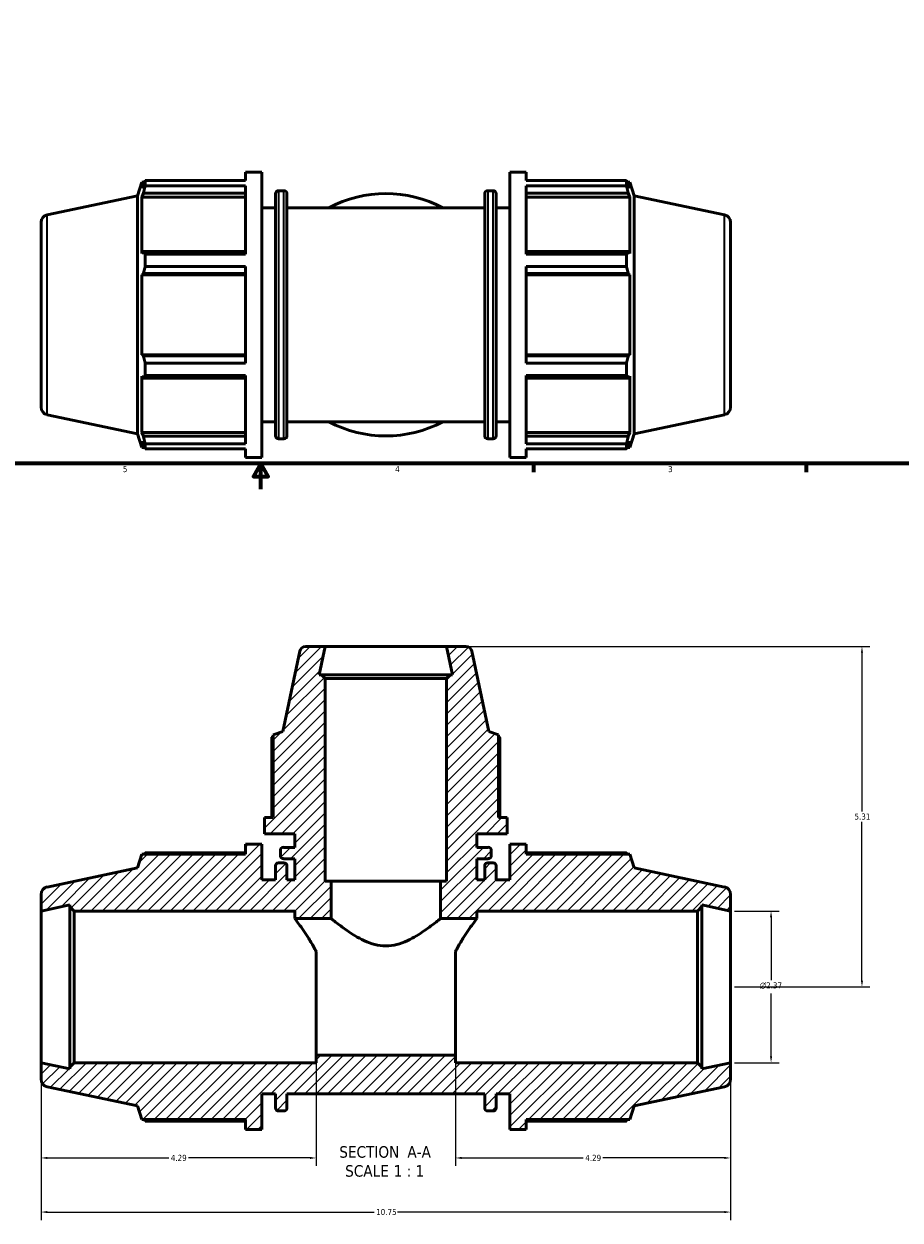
# Model space of a CAD drawing. Header units: inches. Extents: x 0.1 to 46.1, y -10.8 to 32.8.
# Tile 2 of 7: x 13.3 to 27, y -10.8 to 7.9. Entities that reach past the tile are written whole.
import ezdxf

# ---------------------------------------------------------------- set-up
doc = ezdxf.new("R2010")
doc.units = ezdxf.units.IN
doc.header["$MEASUREMENT"] = 0
for name, color, linetype, lineweight in [('Border (ANSI)', 7, 'Continuous', 70), ('Dimension (ANSI)', 7, 'Continuous', 25), ('Hatch (ANSI)', 7, 'Continuous', 18), ('Symbol (ANSI)', 7, 'Continuous', 25), ('Visible (ANSI)', 7, 'Continuous', 50), ('Visible Narrow (ANSI)', 7, 'Continuous', 35)]:
    doc.layers.add(name, color=color, linetype=linetype, lineweight=lineweight)
doc.styles.add('Label Text (ANSI)', font='tahoma.ttf')
doc.styles.add('Note Text (ANSI)', font='tahoma.ttf')
doc.dimstyles.new('Default (ANSI)', dxfattribs={"dimtxt": 0.094488, "dimasz": 0.098425, "dimexe": 0.125, "dimexo": 0.0625, "dimgap": 0.031496, "dimtad": 0, "dimtih": 1, "dimtoh": 1, "dimrnd": 1e-08, "dimzin": 4, "dimdsep": 46, "dimtxsty": 'Note Text (ANSI)', "dimcen": 0.09, "dimdle": 0.393701, "dimclrd": 256, "dimclre": 256, "dimclrt": 5, "dimadec": 0, "dimazin": 1, "dimtfac": 1, "dimtofl": 0, "dimtmove": 0, "dimatfit": 3, "dimfxl": 1, "dimtolj": 1, "dimtzin": 4, "dimlwd": -1, "dimlwe": -1, "dimarcsym": 0})

# ---------------------------------------------------------------- blocks, each defined once
blk = doc.blocks.new('Borders Default Border')
at = {"layer": 'Border (ANSI)'}
for p, q in [((21.25, 1), (21.25, 0.866)), ((25.5, 1), (25.5, 0.866))]:
    blk.add_line(p, q, dxfattribs=at)
at = {"layer": 'Border (ANSI)', "flags": 128}
for points in [[(0.5, 1), (0.5, 21), (33.5, 21), (33.5, 1), (0.5, 1)], [(17, 0.6), (17, 1), (16.885, 0.8), (17.115, 0.8), (17, 1)]]:
    blk.add_lwpolyline(points, dxfattribs=at)
at = {"layer": 'Border (ANSI)', "color": 5, "true_color": 0x0000ff, "char_height": 0.0945, "attachment_point": 7, "style": 'Note Text (ANSI)'}
for s, insert in [('5', (14.847, 0.864)), ('4', (19.092, 0.866)), ('3', (23.346, 0.864))]:
    blk.add_mtext(s, dxfattribs=dict(at, insert=insert))
blk = doc.blocks.new('*D7')
at = {"layer": 'Defpoints', "color": 0, "transparency": 16777216}
for p in [(13.572, -8.348), (24.322, -8.348), (24.322, -10.678)]:
    blk.add_point(p, dxfattribs=at)
at = {"layer": 'Dimension (ANSI)', "transparency": 16777216}
for p, q in [((13.572, -8.41), (13.572, -10.803)), ((24.322, -8.41), (24.322, -10.803)), ((13.67, -10.678), (18.764, -10.678)), ((24.223, -10.678), (19.129, -10.678))]:
    blk.add_line(p, q, dxfattribs=at)
for points in [[(13.67, -10.661), (13.67, -10.694), (13.572, -10.678)], [(24.223, -10.661), (24.223, -10.694), (24.322, -10.678)]]:
    blk.add_solid(points, dxfattribs=at)
at = {"layer": 'Dimension (ANSI)', "color": 5, "transparency": 16777216, "insert": (18.796, -10.629), "char_height": 0.0945, "attachment_point": 1, "style": 'Note Text (ANSI)'}
blk.add_mtext('\\A1;10.75', dxfattribs=at)
blk = doc.blocks.new('*D8')
at = {"layer": 'Defpoints', "color": 0, "transparency": 16777216}
for p in [(19.894, -1.855), (24.322, -7.165), (26.369, -7.165)]:
    blk.add_point(p, dxfattribs=at)
at = {"layer": 'Dimension (ANSI)', "transparency": 16777216}
for p, q in [((19.956, -1.855), (26.494, -1.855)), ((26.369, -1.953), (26.369, -4.429)), ((26.369, -7.066), (26.369, -4.59)), ((24.384, -7.165), (26.494, -7.165))]:
    blk.add_line(p, q, dxfattribs=at)
for points in [[(26.353, -1.953), (26.385, -1.953), (26.369, -1.855)], [(26.353, -7.066), (26.385, -7.066), (26.369, -7.165)]]:
    blk.add_solid(points, dxfattribs=at)
at = {"layer": 'Dimension (ANSI)', "color": 5, "transparency": 16777216, "insert": (26.252, -4.46), "char_height": 0.0945, "attachment_point": 1, "style": 'Note Text (ANSI)'}
blk.add_mtext('\\A1;5.31', dxfattribs=at)
blk = doc.blocks.new('*D9')
at = {"layer": 'Defpoints', "color": 0, "transparency": 16777216}
for p in [(24.322, -5.982), (24.322, -8.348), (24.952, -8.348)]:
    blk.add_point(p, dxfattribs=at)
at = {"layer": 'Dimension (ANSI)', "transparency": 16777216}
for p, q in [((24.384, -5.982), (25.077, -5.982)), ((24.952, -6.08), (24.952, -7.062)), ((24.952, -8.249), (24.952, -7.267)), ((24.384, -8.348), (25.077, -8.348))]:
    blk.add_line(p, q, dxfattribs=at)
for points in [[(24.935, -6.08), (24.968, -6.08), (24.952, -5.982)], [(24.935, -8.249), (24.968, -8.249), (24.952, -8.348)]]:
    blk.add_solid(points, dxfattribs=at)
at = {"layer": 'Dimension (ANSI)', "color": 5, "transparency": 16777216, "insert": (24.777, -7.094), "char_height": 0.09449, "attachment_point": 1, "style": 'Note Text (ANSI)'}
blk.add_mtext('\\A1;{\\fAIGDT|b0|i0;\\H0.0945;\\ln}\\fTahoma|b0|i0;\\H0.0945;2.37', dxfattribs=at)
blk = doc.blocks.new('*D11')
at = {"layer": 'Defpoints', "color": 0, "transparency": 16777216}
for p in [(20.032, -8.229), (24.322, -8.348), (24.322, -9.834)]:
    blk.add_point(p, dxfattribs=at)
at = {"layer": 'Dimension (ANSI)', "transparency": 16777216}
for p, q in [((20.032, -8.292), (20.032, -9.959)), ((24.322, -8.41), (24.322, -9.959)), ((20.13, -9.834), (22.023, -9.834)), ((24.223, -9.834), (22.33, -9.834))]:
    blk.add_line(p, q, dxfattribs=at)
for points in [[(20.13, -9.817), (20.13, -9.85), (20.032, -9.834)], [(24.223, -9.817), (24.223, -9.85), (24.322, -9.834)]]:
    blk.add_solid(points, dxfattribs=at)
at = {"layer": 'Dimension (ANSI)', "color": 5, "transparency": 16777216, "insert": (22.055, -9.785), "char_height": 0.0945, "attachment_point": 1, "style": 'Note Text (ANSI)'}
blk.add_mtext('\\A1;4.29', dxfattribs=at)
blk = doc.blocks.new('*D12')
at = {"layer": 'Defpoints', "color": 0, "transparency": 16777216}
for p in [(13.572, -8.348), (17.862, -8.229), (13.572, -9.834)]:
    blk.add_point(p, dxfattribs=at)
at = {"layer": 'Dimension (ANSI)', "transparency": 16777216}
for p, q in [((17.862, -8.292), (17.862, -9.959)), ((13.572, -8.41), (13.572, -9.959)), ((13.67, -9.834), (15.563, -9.834)), ((17.763, -9.834), (15.87, -9.834))]:
    blk.add_line(p, q, dxfattribs=at)
for points in [[(13.67, -9.817), (13.67, -9.85), (13.572, -9.834)], [(17.763, -9.817), (17.763, -9.85), (17.862, -9.834)]]:
    blk.add_solid(points, dxfattribs=at)
at = {"layer": 'Dimension (ANSI)', "color": 5, "transparency": 16777216, "insert": (15.595, -9.785), "char_height": 0.0945, "attachment_point": 1, "style": 'Note Text (ANSI)'}
blk.add_mtext('\\A1;4.29', dxfattribs=at)

msp = doc.modelspace()

# ---------------------------------------------------------------- hatches: boundary and pattern name
at = {"layer": 'Hatch (ANSI)'}
h = msp.add_hatch(dxfattribs=at)
h.set_pattern_fill('ANSI31', color=256, style=0)
edge = h.paths.add_edge_path()
edge.add_ellipse((24.204, -8.607), major_axis=(0.116, 0.025), ratio=1, start_angle=270, end_angle=348)
edge.add_line((24.322, -8.607), (24.322, -8.348))
edge.add_line((24.322, -8.348), (23.874, -8.443))
edge.add_line((23.874, -8.443), (23.874, -8.419))
edge.add_line((23.874, -8.419), (23.803, -8.348))
edge.add_line((23.803, -8.348), (20.032, -8.348))
edge.add_line((20.032, -8.348), (20.032, -8.229))
edge.add_line((20.032, -8.229), (17.862, -8.229))
edge.add_line((17.862, -8.229), (17.862, -8.348))
edge.add_line((17.862, -8.348), (14.091, -8.348))
edge.add_line((14.091, -8.348), (14.02, -8.419))
edge.add_line((14.02, -8.419), (14.02, -8.443))
edge.add_line((14.02, -8.443), (13.572, -8.348))
edge.add_line((13.572, -8.348), (13.572, -8.607))
edge.add_ellipse((13.69, -8.607), major_axis=(0, -0.118), ratio=1, start_angle=270, end_angle=348)
edge.add_line((13.666, -8.723), (15.077, -9.023))
edge.add_line((15.077, -9.023), (15.146, -9.234))
edge.add_line((15.146, -9.234), (16.76, -9.234))
edge.add_line((16.76, -9.234), (16.76, -9.39))
edge.add_line((16.76, -9.39), (17.012, -9.39))
edge.add_line((17.012, -9.39), (17.012, -8.833))
edge.add_line((17.012, -8.833), (17.227, -8.833))
edge.add_line((17.227, -8.833), (17.227, -9.053))
edge.add_ellipse((17.274, -9.053), major_axis=(0, -0.0473), ratio=1, start_angle=270, end_angle=360)
edge.add_line((17.274, -9.1), (17.359, -9.1))
edge.add_ellipse((17.359, -9.053), major_axis=(0.0473, 0), ratio=1, start_angle=270, end_angle=360)
edge.add_line((17.406, -9.053), (17.406, -8.833))
edge.add_line((17.406, -8.833), (20.488, -8.833))
edge.add_line((20.488, -8.833), (20.488, -9.053))
edge.add_ellipse((20.535, -9.053), major_axis=(0, -0.0473), ratio=1, start_angle=270, end_angle=360)
edge.add_line((20.535, -9.1), (20.62, -9.1))
edge.add_ellipse((20.62, -9.053), major_axis=(0.0473, 0), ratio=1, start_angle=270, end_angle=360)
edge.add_line((20.667, -9.053), (20.667, -8.833))
edge.add_line((20.667, -8.833), (20.882, -8.833))
edge.add_line((20.882, -8.833), (20.882, -9.39))
edge.add_line((20.882, -9.39), (21.134, -9.39))
edge.add_line((21.134, -9.39), (21.134, -9.234))
edge.add_line((21.134, -9.234), (22.748, -9.234))
edge.add_line((22.748, -9.234), (22.817, -9.023))
edge.add_line((22.817, -9.023), (24.228, -8.723))
edge = h.paths.add_edge_path()
edge.add_ellipse((20.196, -1.949), major_axis=(-0.0197, 0.0926), ratio=1, start_angle=270, end_angle=348)
edge.add_line((20.196, -1.855), (19.894, -1.855))
edge.add_line((19.894, -1.855), (19.988, -2.297))
edge.add_line((19.988, -2.297), (19.951, -2.297))
edge.add_line((19.951, -2.297), (19.894, -2.354))
edge.add_line((19.894, -2.354), (19.894, -5.515))
edge.add_line((19.894, -5.515), (19.799, -5.515))
edge.add_line((19.799, -5.515), (19.799, -6.1))
edge.add_line((19.799, -6.1), (20.364, -6.1))
edge.add_line((20.364, -6.1), (20.364, -5.982))
edge.add_line((20.364, -5.982), (23.803, -5.982))
edge.add_line((23.803, -5.982), (23.874, -5.911))
edge.add_line((23.874, -5.911), (23.874, -5.886))
edge.add_line((23.874, -5.886), (24.322, -5.982))
edge.add_line((24.322, -5.982), (24.322, -5.722))
edge.add_ellipse((24.204, -5.722), major_axis=(0, 0.118), ratio=1, start_angle=270, end_angle=348)
edge.add_line((24.228, -5.607), (22.817, -5.307))
edge.add_line((22.817, -5.307), (22.748, -5.095))
edge.add_line((22.748, -5.095), (21.134, -5.095))
edge.add_line((21.134, -5.095), (21.134, -4.94))
edge.add_line((21.134, -4.94), (20.882, -4.94))
edge.add_line((20.882, -4.94), (20.882, -5.496))
edge.add_line((20.882, -5.496), (20.667, -5.496))
edge.add_line((20.667, -5.496), (20.667, -5.276))
edge.add_ellipse((20.62, -5.276), major_axis=(0, 0.0473), ratio=1, start_angle=270, end_angle=360)
edge.add_line((20.62, -5.229), (20.535, -5.229))
edge.add_ellipse((20.535, -5.276), major_axis=(-0.0473, 0), ratio=1, start_angle=270, end_angle=360)
edge.add_line((20.488, -5.276), (20.488, -5.496))
edge.add_line((20.488, -5.496), (20.364, -5.496))
edge.add_line((20.364, -5.496), (20.364, -5.165))
edge.add_line((20.364, -5.165), (20.544, -5.165))
edge.add_ellipse((20.544, -5.117), major_axis=(0.0473, 0), ratio=1, start_angle=270, end_angle=360)
edge.add_line((20.591, -5.117), (20.591, -5.035))
edge.add_ellipse((20.544, -5.035), major_axis=(0, 0.0473), ratio=1, start_angle=270, end_angle=360)
edge.add_line((20.544, -4.988), (20.364, -4.988))
edge.add_line((20.364, -4.988), (20.364, -4.775))
edge.add_line((20.364, -4.775), (20.837, -4.775))
edge.add_line((20.837, -4.775), (20.837, -4.523))
edge.add_line((20.837, -4.523), (20.705, -4.523))
edge.add_line((20.705, -4.523), (20.705, -3.231))
edge.add_line((20.705, -3.231), (20.555, -3.182))
edge.add_line((20.555, -3.182), (20.288, -1.93))
edge = h.paths.add_edge_path()
edge.add_ellipse((17.698, -1.949), major_axis=(-0.0947, 0), ratio=1, start_angle=270, end_angle=348)
edge.add_line((17.605, -1.93), (17.339, -3.182))
edge.add_line((17.339, -3.182), (17.189, -3.231))
edge.add_line((17.189, -3.231), (17.189, -4.523))
edge.add_line((17.189, -4.523), (17.057, -4.523))
edge.add_line((17.057, -4.523), (17.057, -4.775))
edge.add_line((17.057, -4.775), (17.529, -4.775))
edge.add_line((17.529, -4.775), (17.529, -4.988))
edge.add_line((17.529, -4.988), (17.35, -4.988))
edge.add_ellipse((17.35, -5.035), major_axis=(-0.0473, 0), ratio=1, start_angle=270, end_angle=360)
edge.add_line((17.303, -5.035), (17.303, -5.117))
edge.add_ellipse((17.35, -5.117), major_axis=(0, -0.0473), ratio=1, start_angle=270, end_angle=360)
edge.add_line((17.35, -5.165), (17.529, -5.165))
edge.add_line((17.529, -5.165), (17.529, -5.496))
edge.add_line((17.529, -5.496), (17.406, -5.496))
edge.add_line((17.406, -5.496), (17.406, -5.276))
edge.add_ellipse((17.359, -5.276), major_axis=(0, 0.0473), ratio=1, start_angle=270, end_angle=360)
edge.add_line((17.359, -5.229), (17.274, -5.229))
edge.add_ellipse((17.274, -5.276), major_axis=(-0.0473, 0), ratio=1, start_angle=270, end_angle=360)
edge.add_line((17.227, -5.276), (17.227, -5.496))
edge.add_line((17.227, -5.496), (17.012, -5.496))
edge.add_line((17.012, -5.496), (17.012, -4.94))
edge.add_line((17.012, -4.94), (16.76, -4.94))
edge.add_line((16.76, -4.94), (16.76, -5.095))
edge.add_line((16.76, -5.095), (15.146, -5.095))
edge.add_line((15.146, -5.095), (15.077, -5.307))
edge.add_line((15.077, -5.307), (13.666, -5.607))
edge.add_ellipse((13.69, -5.722), major_axis=(-0.116, -0.025), ratio=1, start_angle=270, end_angle=348)
edge.add_line((13.572, -5.722), (13.572, -5.982))
edge.add_line((13.572, -5.982), (14.02, -5.886))
edge.add_line((14.02, -5.886), (14.02, -5.911))
edge.add_line((14.02, -5.911), (14.091, -5.982))
edge.add_line((14.091, -5.982), (17.529, -5.982))
edge.add_line((17.529, -5.982), (17.529, -6.1))
edge.add_line((17.529, -6.1), (18.095, -6.1))
edge.add_line((18.095, -6.1), (18.095, -5.515))
edge.add_line((18.095, -5.515), (18, -5.515))
edge.add_line((18, -5.515), (18, -2.354))
edge.add_line((18, -2.354), (17.943, -2.297))
edge.add_line((17.943, -2.297), (17.906, -2.297))
edge.add_line((17.906, -2.297), (18, -1.855))
edge.add_line((18, -1.855), (17.698, -1.855))

# ---------------------------------------------------------------- linework, layer by layer
at = {"layer": 'Visible (ANSI)'}
for p, q in [((15.196, 5.414), (16.76, 5.414)), ((15.196, 5.333), (15.196, 5.414)), ((16.76, 5.414), (16.76, 5.545)), ((16.76, 5.545), (17.012, 5.545)), ((17.012, 1.095), (17.012, 5.545)), ((20.882, 1.095), (20.882, 5.545)), ((20.882, 5.545), (21.134, 5.545)), ((21.134, 5.414), (21.134, 5.545)), ((21.134, 5.414), (22.698, 5.414)), ((22.698, 5.333), (22.698, 5.414)), ((15.077, 5.178), (15.146, 5.39)), ((15.146, 5.39), (15.146, 5.294)), ((15.146, 5.39), (15.184, 5.39)), ((15.167, 5.357), (15.146, 5.294)), ((16.76, 5.333), (15.196, 5.333)), ((16.76, 4.268), (16.76, 5.333)), ((17.274, 5.256), (17.359, 5.256)), ((20.535, 5.256), (20.62, 5.256)), ((21.134, 4.268), (21.134, 5.333)), ((22.698, 5.333), (21.134, 5.333)), ((22.71, 5.39), (22.748, 5.39)), ((22.748, 5.294), (22.726, 5.357)), ((22.748, 5.294), (22.748, 5.39)), ((22.817, 5.178), (22.748, 5.39)), ((13.666, 4.878), (15.077, 5.178)), ((15.077, 1.462), (15.077, 5.178)), ((15.146, 5.156), (15.167, 5.215)), ((16.76, 5.156), (15.146, 5.156)), ((15.146, 5.156), (15.146, 4.276)), ((15.167, 5.215), (16.76, 5.215)), ((17.227, 1.432), (17.227, 5.209)), ((17.406, 5.209), (17.406, 1.432)), ((20.488, 1.432), (20.488, 5.209)), ((20.667, 5.209), (20.667, 1.432)), ((21.134, 5.215), (22.726, 5.215)), ((21.134, 5.156), (22.748, 5.156)), ((22.726, 5.215), (22.748, 5.156)), ((22.748, 4.276), (22.748, 5.156)), ((22.817, 1.462), (22.817, 5.178)), ((24.228, 4.878), (22.817, 5.178)), ((17.012, 4.989), (17.227, 4.989)), ((17.406, 4.989), (20.488, 4.989)), ((20.667, 4.989), (20.882, 4.989)), ((13.572, 4.763), (13.572, 1.878)), ((24.322, 4.763), (24.322, 1.878)), ((15.167, 4.307), (15.146, 4.276)), ((16.76, 4.307), (15.167, 4.307)), ((22.726, 4.307), (21.134, 4.307)), ((22.748, 4.276), (22.726, 4.307)), ((15.196, 4.268), (16.76, 4.268)), ((15.196, 4.074), (15.196, 4.268)), ((21.134, 4.268), (22.698, 4.268)), ((22.698, 4.074), (22.698, 4.268)), ((15.146, 3.943), (15.167, 3.963)), ((16.76, 3.943), (15.146, 3.943)), ((15.146, 3.943), (15.146, 2.698)), ((15.167, 3.963), (16.76, 3.963)), ((16.76, 4.074), (15.196, 4.074)), ((16.76, 2.567), (16.76, 4.074)), ((21.134, 2.567), (21.134, 4.074)), ((22.698, 4.074), (21.134, 4.074)), ((21.134, 3.963), (22.726, 3.963)), ((21.134, 3.943), (22.748, 3.943)), ((22.726, 3.963), (22.748, 3.943)), ((22.748, 2.698), (22.748, 3.943)), ((16.76, 2.698), (15.146, 2.698)), ((15.167, 2.678), (15.146, 2.698)), ((16.76, 2.678), (15.167, 2.678)), ((21.134, 2.698), (22.748, 2.698)), ((22.726, 2.678), (21.134, 2.678)), ((22.748, 2.698), (22.726, 2.678)), ((15.196, 2.567), (16.76, 2.567)), ((15.196, 2.373), (15.196, 2.567)), ((21.134, 2.567), (22.698, 2.567)), ((22.698, 2.373), (22.698, 2.567)), ((15.146, 2.365), (15.167, 2.334)), ((15.146, 2.365), (15.146, 1.485)), ((15.167, 2.334), (16.76, 2.334)), ((16.76, 2.373), (15.196, 2.373)), ((16.76, 1.307), (16.76, 2.373)), ((21.134, 1.307), (21.134, 2.373)), ((22.698, 2.373), (21.134, 2.373)), ((21.134, 2.334), (22.726, 2.334)), ((22.726, 2.334), (22.748, 2.365)), ((22.748, 1.485), (22.748, 2.365)), ((13.666, 1.762), (15.077, 1.462)), ((24.228, 1.762), (22.817, 1.462)), ((17.012, 1.652), (17.227, 1.652)), ((17.406, 1.652), (20.488, 1.652)), ((20.667, 1.652), (20.882, 1.652)), ((15.077, 1.462), (15.146, 1.251)), ((16.76, 1.485), (15.146, 1.485)), ((15.167, 1.426), (15.146, 1.485)), ((15.146, 1.347), (15.167, 1.283)), ((15.146, 1.347), (15.146, 1.251)), ((16.76, 1.426), (15.167, 1.426)), ((15.196, 1.307), (16.76, 1.307)), ((15.196, 1.227), (15.196, 1.307)), ((17.274, 1.385), (17.359, 1.385)), ((20.535, 1.385), (20.62, 1.385)), ((21.134, 1.485), (22.748, 1.485)), ((22.726, 1.426), (21.134, 1.426)), ((21.134, 1.307), (22.698, 1.307)), ((22.698, 1.227), (22.698, 1.307)), ((22.748, 1.485), (22.726, 1.426)), ((22.726, 1.283), (22.748, 1.347)), ((22.817, 1.462), (22.748, 1.251)), ((22.748, 1.251), (22.748, 1.347)), ((15.146, 1.251), (15.184, 1.251)), ((16.76, 1.227), (15.196, 1.227)), ((16.76, 1.095), (16.76, 1.227)), ((21.134, 1.095), (21.134, 1.227)), ((22.698, 1.227), (21.134, 1.227)), ((22.71, 1.251), (22.748, 1.251)), ((16.76, 1.095), (17.012, 1.095)), ((20.882, 1.095), (21.134, 1.095)), ((18, -1.855), (17.698, -1.855)), ((17.906, -2.297), (18, -1.855)), ((19.894, -1.855), (18, -1.855)), ((20.196, -1.855), (19.894, -1.855)), ((19.894, -1.855), (19.988, -2.297)), ((17.605, -1.93), (17.339, -3.182)), ((20.555, -3.182), (20.288, -1.93)), ((17.943, -2.297), (17.906, -2.297)), ((18, -2.354), (17.943, -2.297)), ((19.951, -2.297), (17.943, -2.297)), ((18, -5.515), (18, -2.354)), ((18, -2.354), (19.894, -2.354)), ((19.951, -2.297), (19.894, -2.354)), ((19.894, -2.354), (19.894, -5.515)), ((19.988, -2.297), (19.951, -2.297)), ((17.168, -3.274), (17.168, -4.523)), ((17.339, -3.182), (17.189, -3.231)), ((17.189, -3.231), (17.189, -4.523)), ((20.705, -3.231), (20.555, -3.182)), ((20.705, -4.523), (20.705, -3.231)), ((20.725, -4.523), (20.725, -3.274)), ((17.189, -4.523), (17.057, -4.523)), ((17.057, -4.523), (17.057, -4.775)), ((20.837, -4.523), (20.705, -4.523)), ((20.837, -4.775), (20.837, -4.523)), ((17.057, -4.775), (17.529, -4.775)), ((17.529, -4.775), (17.529, -4.988)), ((20.364, -4.988), (20.364, -4.775)), ((20.364, -4.775), (20.837, -4.775)), ((17.012, -4.94), (16.76, -4.94)), ((16.76, -4.94), (16.76, -5.095)), ((17.012, -5.496), (17.012, -4.94)), ((17.303, -5.035), (17.303, -5.117)), ((17.529, -4.988), (17.35, -4.988)), ((20.544, -4.988), (20.364, -4.988)), ((20.591, -5.117), (20.591, -5.035)), ((21.134, -4.94), (20.882, -4.94)), ((20.882, -4.94), (20.882, -5.496)), ((21.134, -5.095), (21.134, -4.94)), ((15.146, -5.095), (15.077, -5.307)), ((16.76, -5.095), (15.146, -5.095)), ((16.76, -5.071), (15.196, -5.071)), ((17.35, -5.165), (17.529, -5.165)), ((17.529, -5.165), (17.529, -5.496)), ((20.364, -5.496), (20.364, -5.165)), ((20.364, -5.165), (20.544, -5.165)), ((22.698, -5.071), (21.134, -5.071)), ((22.748, -5.095), (21.134, -5.095)), ((22.817, -5.307), (22.748, -5.095)), ((15.077, -5.307), (13.666, -5.607)), ((17.227, -5.276), (17.227, -5.496)), ((17.359, -5.229), (17.274, -5.229)), ((17.406, -5.496), (17.406, -5.276)), ((20.488, -5.276), (20.488, -5.496)), ((20.62, -5.229), (20.535, -5.229)), ((20.667, -5.496), (20.667, -5.276)), ((24.228, -5.607), (22.817, -5.307)), ((17.227, -5.496), (17.012, -5.496)), ((17.529, -5.496), (17.406, -5.496)), ((18.095, -5.515), (18, -5.515)), ((18.095, -6.1), (18.095, -5.515)), ((19.799, -5.515), (18.095, -5.515)), ((19.894, -5.515), (19.799, -5.515)), ((19.799, -5.515), (19.799, -6.1)), ((20.488, -5.496), (20.364, -5.496)), ((20.882, -5.496), (20.667, -5.496)), ((13.572, -5.722), (13.572, -5.982)), ((24.322, -5.982), (24.322, -5.722)), ((13.572, -5.982), (14.02, -5.886)), ((14.02, -5.886), (14.02, -5.911)), ((14.02, -5.911), (14.091, -5.982)), ((14.02, -5.911), (14.02, -8.419)), ((23.803, -5.982), (23.874, -5.911)), ((23.874, -5.911), (23.874, -5.886)), ((23.874, -5.886), (24.322, -5.982)), ((23.874, -8.419), (23.874, -5.911)), ((13.572, -8.348), (13.572, -5.982)), ((14.091, -5.982), (17.529, -5.982)), ((14.091, -8.348), (14.091, -5.982)), ((17.529, -5.982), (17.529, -6.1)), ((17.529, -6.1), (18.095, -6.1)), ((19.799, -6.1), (20.364, -6.1)), ((20.364, -6.1), (20.364, -5.982)), ((20.364, -5.982), (23.803, -5.982)), ((23.803, -5.982), (23.803, -8.348)), ((24.322, -8.348), (24.322, -5.982)), ((17.862, -8.229), (17.862, -6.615)), ((20.032, -8.229), (20.032, -6.615)), ((14.02, -8.443), (13.572, -8.348)), ((13.572, -8.348), (13.572, -8.607)), ((14.091, -8.348), (14.02, -8.419)), ((17.862, -8.348), (14.091, -8.348)), ((20.032, -8.229), (17.862, -8.229)), ((17.862, -8.229), (17.862, -8.348)), ((20.032, -8.348), (20.032, -8.229)), ((23.803, -8.348), (20.032, -8.348)), ((23.874, -8.419), (23.803, -8.348)), ((24.322, -8.348), (23.874, -8.443)), ((24.322, -8.607), (24.322, -8.348)), ((14.02, -8.419), (14.02, -8.443)), ((23.874, -8.443), (23.874, -8.419)), ((13.666, -8.723), (15.077, -9.023)), ((22.817, -9.023), (24.228, -8.723)), ((17.012, -9.39), (17.012, -8.833)), ((17.012, -8.833), (17.227, -8.833)), ((17.227, -8.833), (17.227, -9.053)), ((17.406, -9.053), (17.406, -8.833)), ((17.406, -8.833), (20.488, -8.833)), ((20.488, -8.833), (20.488, -9.053)), ((20.667, -9.053), (20.667, -8.833)), ((20.667, -8.833), (20.882, -8.833)), ((20.882, -8.833), (20.882, -9.39)), ((15.077, -9.023), (15.146, -9.234)), ((17.274, -9.1), (17.359, -9.1)), ((20.535, -9.1), (20.62, -9.1)), ((22.748, -9.234), (22.817, -9.023)), ((15.146, -9.234), (16.76, -9.234)), ((15.196, -9.258), (16.76, -9.258)), ((16.76, -9.234), (16.76, -9.39)), ((21.134, -9.39), (21.134, -9.234)), ((21.134, -9.234), (22.748, -9.234)), ((21.134, -9.258), (22.698, -9.258)), ((16.76, -9.39), (17.012, -9.39)), ((20.882, -9.39), (21.134, -9.39))]:
    msp.add_line(p, q, dxfattribs=at)
for centre, radius, start, end in [((17.274, 5.209), 0.0473, 90, 180), ((17.359, 5.209), 0.0473, 0, 90), ((20.535, 5.209), 0.0473, 90, 180), ((20.62, 5.209), 0.0473, 0, 90), ((18.947, 3.32), 1.89, 61.9986, 118.0014), ((13.69, 4.763), 0.118, 102, 180), ((24.204, 4.763), 0.118, 0, 78), ((13.69, 1.878), 0.118, 180, 258), ((24.204, 1.878), 0.118, 282, 0), ((18.947, 3.32), 1.89, 241.9986, 298.0014), ((17.274, 1.432), 0.0473, 180, 270), ((17.359, 1.432), 0.0473, 270, 0), ((20.535, 1.432), 0.0473, 180, 270), ((20.62, 1.432), 0.0473, 270, 0), ((17.698, -1.949), 0.0947, 90, 168), ((20.196, -1.949), 0.0947, 12, 90), ((17.35, -5.035), 0.0473, 90, 180), ((20.544, -5.035), 0.0473, 0, 90), ((17.35, -5.117), 0.0473, 180, 270), ((20.544, -5.117), 0.0473, 270, 0), ((17.274, -5.276), 0.0473, 90, 180), ((17.359, -5.276), 0.0473, 0, 90), ((20.535, -5.276), 0.0473, 90, 180), ((20.62, -5.276), 0.0473, 0, 90), ((13.69, -5.722), 0.118, 102, 180), ((24.204, -5.722), 0.118, 0, 78), ((13.69, -8.607), 0.118, 180, 258), ((24.204, -8.607), 0.118, 282, 0), ((17.274, -9.053), 0.0473, 180, 270), ((17.359, -9.053), 0.0473, 270, 0), ((20.535, -9.053), 0.0473, 180, 270), ((20.62, -9.053), 0.0473, 270, 0)]:
    msp.add_arc(centre, radius, start, end, dxfattribs=at)
for points, weights in [([(15.167, 5.357), (15.181, 5.385), (15.196, 5.414)], [1.0031237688, 1.00196971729, 1]), ([(22.698, 5.414), (22.713, 5.385), (22.726, 5.357)], [1, 1.00196971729, 1.0031237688]), ([(15.196, 5.333), (15.181, 5.273), (15.167, 5.215)], [1, 1.00196971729, 1.0031237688]), ([(22.726, 5.215), (22.713, 5.273), (22.698, 5.333)], [1.0031237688, 1.00196971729, 1]), ([(15.167, 4.307), (15.181, 4.288), (15.196, 4.268)], [1.0031237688, 1.00196971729, 1]), ([(22.698, 4.268), (22.713, 4.288), (22.726, 4.307)], [1, 1.00196971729, 1.0031237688]), ([(15.196, 4.074), (15.181, 4.017), (15.167, 3.963)], [1, 1.00196971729, 1.0031237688]), ([(22.726, 3.963), (22.713, 4.017), (22.698, 4.074)], [1.0031237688, 1.00196971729, 1]), ([(15.167, 2.678), (15.181, 2.624), (15.196, 2.567)], [1.0031237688, 1.00196971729, 1]), ([(22.698, 2.567), (22.713, 2.624), (22.726, 2.678)], [1, 1.00196971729, 1.0031237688]), ([(15.196, 2.373), (15.181, 2.353), (15.167, 2.334)], [1, 1.00196971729, 1.0031237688]), ([(22.726, 2.334), (22.713, 2.353), (22.698, 2.373)], [1.0031237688, 1.00196971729, 1]), ([(15.167, 1.426), (15.181, 1.368), (15.196, 1.307)], [1.0031237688, 1.00196971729, 1]), ([(22.698, 1.307), (22.713, 1.368), (22.726, 1.426)], [1, 1.00196971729, 1.0031237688]), ([(15.196, 1.227), (15.181, 1.256), (15.167, 1.283)], [1, 1.00196971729, 1.0031237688]), ([(22.726, 1.283), (22.713, 1.256), (22.698, 1.227)], [1.0031237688, 1.00196971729, 1]), ([(17.189, -3.263), (17.179, -3.268), (17.168, -3.274)], [1.00133459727, 1.00074121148, 1]), ([(20.725, -3.274), (20.715, -3.268), (20.705, -3.263)], [1, 1.00074121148, 1.00133459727]), ([(15.196, -5.071), (15.19, -5.083), (15.184, -5.095)], [1, 1.00083818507, 1.00152866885]), ([(22.71, -5.095), (22.704, -5.083), (22.698, -5.071)], [1.00152866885, 1.00083818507, 1]), ([(15.184, -9.234), (15.19, -9.246), (15.196, -9.258)], [1.00152866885, 1.00083818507, 1]), ([(22.698, -9.258), (22.704, -9.246), (22.71, -9.234)], [1, 1.00083818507, 1.00152866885])]:
    msp.add_rational_spline(points, weights, degree=2, dxfattribs=at)
for points, knots in [([(17.862, -6.615), (17.853, -6.599), (17.845, -6.582), (17.806, -6.51), (17.775, -6.458), (17.717, -6.366), (17.689, -6.323), (17.636, -6.246), (17.612, -6.212), (17.572, -6.157), (17.556, -6.135), (17.535, -6.107), (17.529, -6.1), (17.529, -6.1)], [1.481635, 1.481635, 1.481635, 1.481635, 1.635023, 1.635023, 2.180031, 2.180031, 2.713473, 2.713473, 3.246914, 3.246914, 3.780355, 3.780355, 4.313796, 4.313796, 4.313796, 4.313796]), ([(18.095, -6.1), (18.095, -6.1), (18.1, -6.104), (18.123, -6.123), (18.141, -6.136), (18.185, -6.171), (18.212, -6.192), (18.274, -6.237), (18.308, -6.262), (18.381, -6.312), (18.423, -6.34), (18.513, -6.394), (18.562, -6.421), (18.665, -6.468), (18.719, -6.489), (18.831, -6.518), (18.889, -6.526), (19.005, -6.526), (19.063, -6.518), (19.175, -6.489), (19.229, -6.468), (19.332, -6.421), (19.38, -6.394), (19.471, -6.34), (19.512, -6.312), (19.585, -6.262), (19.62, -6.237), (19.681, -6.192), (19.709, -6.171), (19.753, -6.136), (19.77, -6.123), (19.793, -6.104), (19.799, -6.1), (19.799, -6.1)], [3.496164, 3.496164, 3.496164, 3.496164, 3.926263, 3.926263, 4.356361, 4.356361, 4.78646, 4.78646, 5.216558, 5.216558, 5.660501, 5.660501, 6.104443, 6.104443, 6.548386, 6.548386, 6.992328, 6.992328, 7.43627, 7.43627, 7.880213, 7.880213, 8.324155, 8.324155, 8.768098, 8.768098, 9.198196, 9.198196, 9.628295, 9.628295, 10.058393, 10.058393, 10.488492, 10.488492, 10.488492, 10.488492]), ([(20.364, -6.1), (20.364, -6.1), (20.359, -6.107), (20.338, -6.135), (20.322, -6.157), (20.282, -6.212), (20.258, -6.246), (20.205, -6.323), (20.176, -6.366), (20.119, -6.458), (20.088, -6.51), (20.049, -6.582), (20.04, -6.599), (20.032, -6.615)], [-4.313796, -4.313796, -4.313796, -4.313796, -3.780355, -3.780355, -3.246914, -3.246914, -2.713473, -2.713473, -2.180031, -2.180031, -1.635023, -1.635023, -1.481635, -1.481635, -1.481635, -1.481635])]:
    msp.add_open_spline(points, degree=3, knots=knots, dxfattribs=at)
at = {"layer": 'Visible Narrow (ANSI)'}
for p, q in [((17.274, 5.232), (17.274, 1.408)), ((17.359, 1.408), (17.359, 5.232)), ((20.535, 5.232), (20.535, 1.408)), ((20.62, 1.408), (20.62, 5.232)), ((13.666, 1.782), (13.666, 4.859)), ((24.228, 1.782), (24.228, 4.859))]:
    msp.add_line(p, q, dxfattribs=at)

# ---------------------------------------------------------------- block references
msp.add_blockref('Borders Default Border', (0, 0))

# ---------------------------------------------------------------- texts
at = {"layer": 'Symbol (ANSI)', "char_height": 0.18, "attachment_point": 7, "style": 'Label Text (ANSI)'}
for s, insert in [('SECTION', (18.221, -9.833)), (' A-A', (19.215, -9.829)), ('SCALE', (18.313, -10.129)), (' 1 : 1', (19.001, -10.126))]:
    msp.add_mtext(s, dxfattribs=dict(at, insert=insert))

# ---------------------------------------------------------------- dimensions: what is measured, and where the dimension line sits
at = {"layer": 'Dimension (ANSI)'}
for base, p1, p2, angle, override, picture, middle in [((26.369, -7.165), (19.894, -1.855), (24.322, -7.165), 270, {"dimgap": 0.031496, "dimdec": 2, "dimtol": 0, "dimlim": 0, "dimtp": 0, "dimtm": 0, "dimtdec": 2, "dimatfit": 1}, '*D8', (26.369, -4.51)), ((13.572, -9.834), (17.862, -8.229), (13.572, -8.348), 180, {"dimgap": 0.031496, "dimtih": 0, "dimtoh": 0, "dimdec": 2, "dimtol": 0, "dimlim": 0, "dimtp": 0, "dimtm": 0, "dimtdec": 2, "dimatfit": 1}, '*D12', (15.717, -9.834)), ((24.322, -10.678), (13.572, -8.348), (24.322, -8.348), 180, {"dimgap": 0.031496, "dimtih": 0, "dimtoh": 0, "dimdec": 2, "dimtol": 0, "dimlim": 0, "dimtp": 0, "dimtm": 0, "dimtdec": 2, "dimatfit": 1}, '*D7', (18.947, -10.678)), ((24.322, -9.834), (20.032, -8.229), (24.322, -8.348), 180, {"dimgap": 0.031496, "dimtih": 0, "dimtoh": 0, "dimdec": 2, "dimtol": 0, "dimlim": 0, "dimtp": 0, "dimtm": 0, "dimtdec": 2, "dimatfit": 1}, '*D11', (22.177, -9.834))]:
    dim = msp.add_linear_dim(base=base, p1=p1, p2=p2, angle=angle, dimstyle='Default (ANSI)', override=override, dxfattribs=at)
    dim.commit()
    dim.dimension.update_dxf_attribs({"geometry": picture, "text_midpoint": middle, "dimtype": 160})
dim = msp.add_linear_dim(base=(24.952, -8.348), p1=(24.322, -5.982), p2=(24.322, -8.348), angle=90, text='{\\fAIGDT|b0|i0;\\H0.0945;\\ln}\\fTahoma|b0|i0;\\H0.0945;<>', dimstyle='Default (ANSI)', override={"dimgap": 0.031496, "dimdec": 2, "dimtol": 0, "dimlim": 0, "dimtp": 0, "dimtm": 0, "dimtdec": 2, "dimatfit": 1}, dxfattribs=at)
dim.commit()
dim.dimension.update_dxf_attribs({"geometry": '*D9', "text_midpoint": (24.952, -7.165), "dimtype": 160})

doc.saveas('drawing.dxf')
